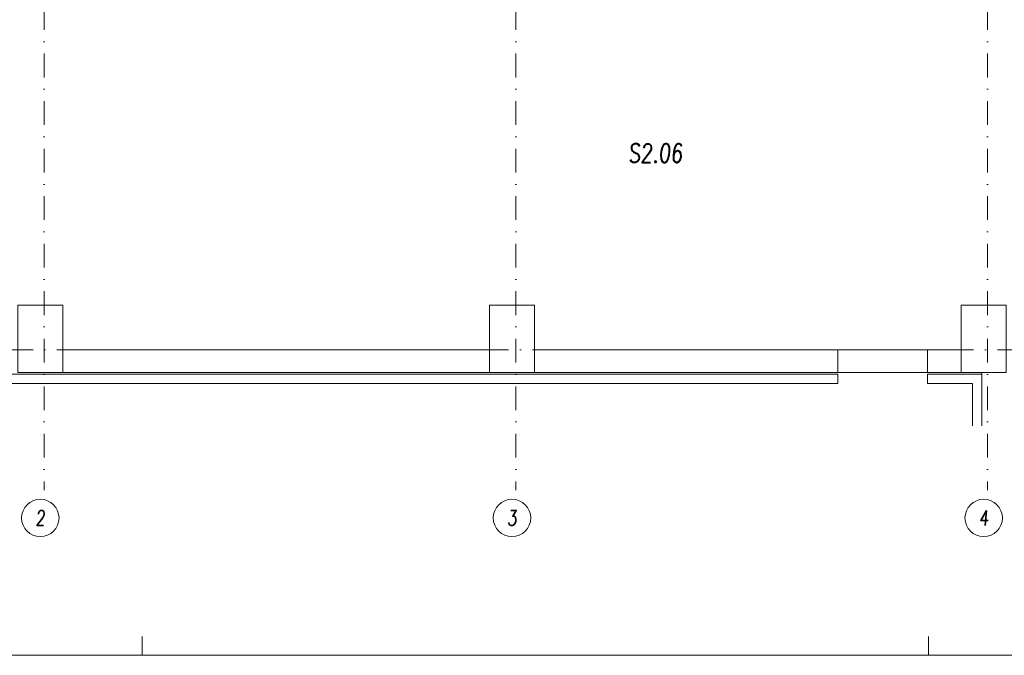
# Model space of a CAD drawing. Header units: millimetres. Extents: x 213386 to 459888, y 74252 to 208052.
# Tile 2 of 256: x 379752 to 392902, y 74252 to 82745. Entities that reach past the tile are written whole.
import ezdxf
from ezdxf.enums import TextEntityAlignment as Align

# ---------------------------------------------------------------- set-up
doc = ezdxf.new("R2010")
doc.units = ezdxf.units.MM
doc.linetypes.add('ČERCHOVANÁ', pattern=[25.4, 12.7, -6.35, 0, -6.35])
for name, color, linetype, lineweight in [('LEGENDA', 255, 'Continuous', 0), ('NOVÁ TENKÁ', 255, 'Continuous', 0), ('NOVÁ TLUSTÁ', 255, 'Continuous', 0), ('OSY', 255, 'Continuous', 0), ('POPIS2', 255, 'Continuous', 0), ('SLOUPY', 255, 'Continuous', 0), ('TLUSTA', 255, 'Continuous', 0), ('vzt-tenká', 2, 'Continuous', 20)]:
    doc.layers.add(name, color=color, linetype=linetype, lineweight=lineweight)
doc.styles.add('CS-ROMANS', font='romans.shx', dxfattribs={"width": 0.75, "oblique": 5})

msp = doc.modelspace()

# ---------------------------------------------------------------- linework, layer by layer
at = {"layer": 'LEGENDA', "ltscale": 20}
for centre in [(380026.638, 76087.574), (386326.638, 76087.574), (392626.638, 76087.574)]:
    msp.add_circle(centre, 250, dxfattribs=at)
at = {"layer": 'NOVÁ TENKÁ', "ltscale": 5}
for p, q in [((390676.638, 78032.154), (390676.638, 78332.154)), ((391876.638, 78332.154), (391876.638, 78032.154))]:
    msp.add_line(p, q, dxfattribs=at)
at = {"layer": 'NOVÁ TLUSTÁ', "ltscale": 5}
for p, q in [((390676.638, 78332.154), (391876.638, 78332.154)), ((391876.638, 78032.154), (390676.638, 78032.154))]:
    msp.add_line(p, q, dxfattribs=at)
at = {"layer": 'OSY', "linetype": 'ČERCHOVANÁ', "ltscale": 25}
for p, q in [((380076.638, 100709.563), (380076.638, 76457.929)), ((386376.638, 100709.563), (386376.638, 76457.929)), ((392676.638, 100709.563), (392676.638, 76457.929)), ((390726.638, 78332.154), (372474.222, 78332.154)), ((400113.194, 78332.154), (391926.638, 78332.154))]:
    msp.add_line(p, q, dxfattribs=at)
at = {"layer": 'SLOUPY'}
for points in [[(379726.638, 78932.154), (379726.638, 78032.154), (380326.638, 78032.154), (380326.638, 78932.154)], [(386026.638, 78932.154), (386026.638, 78032.154), (386626.638, 78032.154), (386626.638, 78932.154)], [(392326.638, 78932.154), (392326.638, 78032.154), (392926.638, 78032.154), (392926.638, 78932.154)]]:
    msp.add_lwpolyline(points, close=True, dxfattribs=at)
at = {"layer": 'TLUSTA', "ltscale": 5}
for p, q in [((390676.638, 78007.154), (390676.638, 77882.154)), ((391876.638, 78007.154), (391876.638, 77882.154))]:
    msp.add_line(p, q, dxfattribs=at)
at = {"layer": 'TLUSTA'}
msp.add_line((392601.638, 78032.154), (392601.638, 77318.535), dxfattribs=at)
for points in [[(380326.638, 78332.154), (386026.638, 78332.154)], [(386626.638, 78332.154), (390676.638, 78332.154)], [(391876.638, 78332.154), (392326.638, 78332.154)], [(374341.638, 78007.154), (390676.638, 78007.154)], [(380326.638, 78032.154), (386026.638, 78032.154)], [(386626.638, 78032.154), (390676.638, 78032.154)], [(391876.638, 78032.154), (392326.638, 78032.154)], [(391876.638, 78007.154), (392601.638, 78007.154)], [(374791.638, 77882.154), (390676.638, 77882.154)], [(391876.638, 77882.154), (392476.638, 77882.154), (392476.638, 77318.535)]]:
    msp.add_lwpolyline(points, dxfattribs=at)
at = {"layer": 'vzt-tenká'}
for p, q in [((381388.036, 74502.119), (381388.036, 74252.119)), ((391888.036, 74502.119), (391888.036, 74252.119)), ((412888.036, 74252.119), (370888.036, 74252.119))]:
    msp.add_line(p, q, dxfattribs=at)
at = {"layer": 'vzt-tenká', "ltscale": 5}
msp.add_line((391888.036, 74252.119), (412888.036, 74252.119), dxfattribs=at)

# ---------------------------------------------------------------- texts
at = {"layer": 'LEGENDA', "ltscale": 20, "style": 'CS-ROMANS', "oblique": 5, "width": 0.75}
for s, p in [('2', (380026.638, 76087.574)), ('3', (386326.638, 76087.574)), ('4', (392626.638, 76087.574))]:
    msp.add_text(s, height=200, dxfattribs=at).set_placement(p, align=Align.MIDDLE)
at = {"layer": 'POPIS2', "ltscale": 15, "style": 'CS-ROMANS', "oblique": 5, "width": 0.75}
msp.add_text('S2.06', height=250, dxfattribs=at).set_placement((387879.959, 80836.382))

doc.saveas('drawing.dxf')
